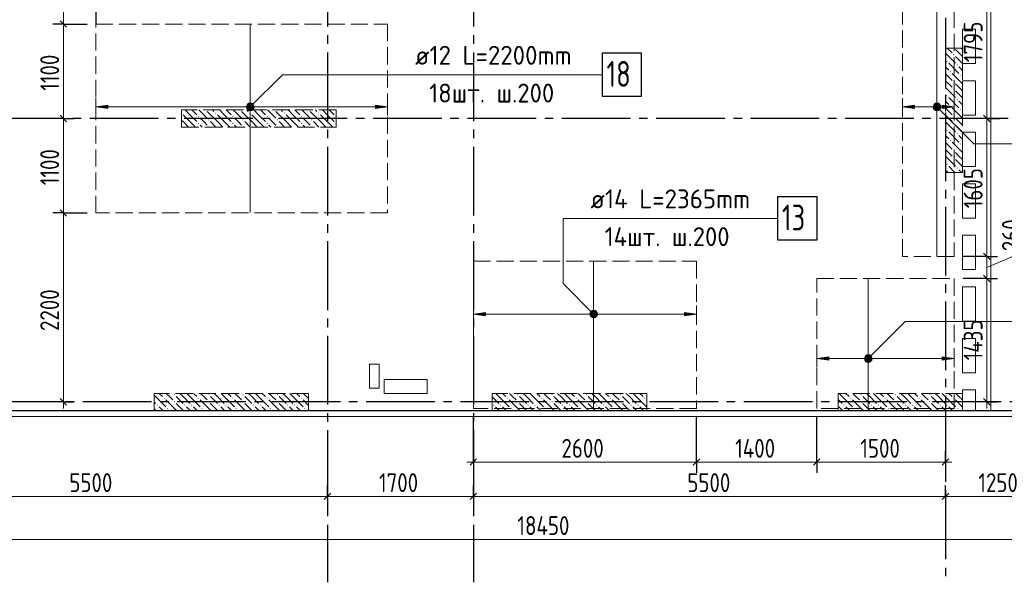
# Model space of a CAD drawing. Header units: millimetres. Extents: x 0 to 32165, y 0 to 42000.
# Tile 4 of 12: x 11037 to 22509, y 15930 to 22480. Entities that reach past the tile are written whole.
import ezdxf

# ---------------------------------------------------------------- set-up
doc = ezdxf.new("R2010")
doc.units = ezdxf.units.MM
doc.linetypes.add('______2', pattern=[270, 200, -70])
doc.linetypes.add('______5', pattern=[1100, 800, -100, 100, -100])
for name, color, linetype, lineweight in [('Standard', 7, 'Continuous', 25), ('ДОП Верх по Х', 7, 'Continuous', 25), ('ЖБ Пилон', 180, 'Continuous', 25), ('Оси', 40, '______5', 18), ('Позиционная метка номер позиции', 7, 'Continuous', 13), ('Примечания', 7, 'Continuous', 25)]:
    doc.layers.add(name, color=color, linetype=linetype, lineweight=lineweight)
doc.layers.add('ЖБ Перекрытие верхний уровень', color=7, linetype='Continuous', lineweight=25, true_color=0xe0e0ff)
doc.styles.add('GOST 2.304-81', font='txt')
doc.styles.add('ISOCPEUR', font='txt')

msp = doc.modelspace()

# ---------------------------------------------------------------- hatches: boundary and pattern name
at = {"layer": 'ДОП Верх по Х', "linetype": 'Continuous', "lineweight": 13, "transparency": 33554687}
for points in [[(12064, 21445), (11924, 21465), (12064, 21484)], [(21464, 21445), (21324, 21465), (21464, 21484)], [(16464, 19033), (16324, 19053), (16464, 19073)], [(20464, 18515), (20324, 18535), (20464, 18555)]]:
    msp.add_hatch(color=7, dxfattribs=at).paths.add_polyline_path(points, flags=16)
for points in [[(13692, 21446), (13692, 21483), (13686, 21465)], [(13692, 21483), (13705, 21432), (13705, 21497)], [(13692, 21483), (13692, 21446), (13705, 21432)], [(13705, 21497), (13724, 21427), (13724, 21502)], [(13705, 21497), (13705, 21432), (13724, 21427)], [(13724, 21502), (13724, 21427), (13743, 21432)], [(13724, 21502), (13743, 21432), (13743, 21497)], [(13743, 21497), (13743, 21432), (13756, 21446)], [(13743, 21497), (13756, 21446), (13756, 21483)], [(13756, 21483), (13756, 21446), (13761, 21465)], [(15184, 21445), (15324, 21465), (15184, 21484)], [(21692, 21446), (21692, 21483), (21686, 21465)], [(21692, 21483), (21705, 21432), (21705, 21497)], [(21692, 21483), (21692, 21446), (21705, 21432)], [(21705, 21497), (21724, 21427), (21724, 21502)], [(21705, 21497), (21705, 21432), (21724, 21427)], [(21724, 21502), (21724, 21427), (21743, 21432)], [(21724, 21502), (21743, 21432), (21743, 21497)], [(21743, 21497), (21743, 21432), (21756, 21446)], [(21743, 21497), (21756, 21446), (21756, 21483)], [(21756, 21483), (21756, 21446), (21761, 21465)], [(21784, 21445), (21924, 21465), (21784, 21484)], [(17692, 19034), (17692, 19071), (17686, 19053)], [(17692, 19071), (17705, 19020), (17705, 19085)], [(17692, 19071), (17692, 19034), (17705, 19020)], [(17705, 19085), (17724, 19015), (17724, 19090)], [(17705, 19085), (17705, 19020), (17724, 19015)], [(17724, 19090), (17724, 19015), (17743, 19020)], [(17724, 19090), (17743, 19020), (17743, 19085)], [(17743, 19085), (17743, 19020), (17756, 19034)], [(17743, 19085), (17756, 19034), (17756, 19071)], [(17756, 19071), (17756, 19034), (17761, 19053)], [(18784, 19033), (18924, 19053), (18784, 19073)], [(20892, 18517), (20892, 18554), (20886, 18535)], [(20892, 18554), (20905, 18503), (20905, 18568)], [(20892, 18554), (20892, 18517), (20905, 18503)], [(20905, 18568), (20924, 18498), (20924, 18573)], [(20905, 18568), (20905, 18503), (20924, 18498)], [(20924, 18573), (20924, 18498), (20943, 18503)], [(20924, 18573), (20943, 18503), (20943, 18568)], [(20943, 18568), (20943, 18503), (20956, 18517)], [(20943, 18568), (20956, 18517), (20956, 18554)], [(20956, 18554), (20956, 18517), (20961, 18535)], [(21784, 18515), (21924, 18535), (21784, 18555)]]:
    msp.add_hatch(color=7, dxfattribs=at).paths.add_polyline_path(points)
at = {"layer": 'ЖБ Пилон', "linetype": 'Continuous', "lineweight": 18, "transparency": 33554687}
for points in [[(21924, 22150), (21921, 22147), (21918, 22150)], [(21914, 22073), (21921, 22080), (21927, 22073), (21921, 22067)], [(21834, 21993), (21841, 22000), (21847, 21993), (21841, 21987)], [(21954, 21953), (21961, 21960), (21967, 21953), (21961, 21947)], [(21874, 21873), (21881, 21880), (21887, 21873), (21881, 21867)], [(21994, 21833), (22001, 21840), (22007, 21833), (22001, 21827)], [(21914, 21753), (21921, 21760), (21927, 21753), (21921, 21747)], [(21834, 21593), (21841, 21600), (21847, 21593), (21841, 21587)], [(21914, 21673), (21921, 21680), (21927, 21673), (21921, 21667)], [(21874, 21473), (21881, 21480), (21887, 21473), (21881, 21467)], [(21954, 21553), (21961, 21560), (21967, 21553), (21961, 21547)], [(12924, 21397), (12927, 21393), (12924, 21390)], [(13114, 21353), (13121, 21360), (13127, 21353), (13121, 21347)], [(13204, 21430), (13201, 21427), (13198, 21430)], [(13314, 21393), (13321, 21400), (13327, 21393), (13321, 21387)], [(13514, 21353), (13521, 21360), (13527, 21353), (13521, 21347)], [(13604, 21430), (13601, 21427), (13598, 21430)], [(13714, 21393), (13721, 21400), (13727, 21393), (13721, 21387)], [(13914, 21353), (13921, 21360), (13927, 21353), (13921, 21347)], [(14004, 21430), (14001, 21427), (13998, 21430)], [(14114, 21393), (14121, 21400), (14127, 21393), (14121, 21387)], [(14314, 21353), (14321, 21360), (14327, 21353), (14321, 21347)], [(14404, 21430), (14401, 21427), (14398, 21430)], [(14514, 21393), (14521, 21400), (14527, 21393), (14521, 21387)], [(14714, 21353), (14721, 21360), (14724, 21357), (14724, 21350), (14721, 21347)], [(21914, 21353), (21921, 21360), (21927, 21353), (21921, 21347)], [(21994, 21433), (22001, 21440), (22007, 21433), (22001, 21427)], [(13114, 21273), (13121, 21280), (13127, 21273), (13121, 21267)], [(13234, 21313), (13241, 21320), (13247, 21313), (13241, 21307)], [(13234, 21233), (13241, 21240), (13247, 21233), (13244, 21230), (13238, 21230)], [(13514, 21273), (13521, 21280), (13527, 21273), (13521, 21267)], [(13634, 21313), (13641, 21320), (13647, 21313), (13641, 21307)], [(13634, 21233), (13641, 21240), (13647, 21233), (13644, 21230), (13638, 21230)], [(13914, 21273), (13921, 21280), (13927, 21273), (13921, 21267)], [(14034, 21313), (14041, 21320), (14047, 21313), (14041, 21307)], [(14034, 21233), (14041, 21240), (14047, 21233), (14044, 21230), (14038, 21230)], [(14314, 21273), (14321, 21280), (14327, 21273), (14321, 21267)], [(14434, 21313), (14441, 21320), (14447, 21313), (14441, 21307)], [(14434, 21233), (14441, 21240), (14447, 21233), (14444, 21230), (14438, 21230)], [(14714, 21273), (14721, 21280), (14724, 21277), (14724, 21270), (14721, 21267)], [(21914, 21273), (21921, 21280), (21927, 21273), (21921, 21267)], [(21834, 21193), (21841, 21200), (21847, 21193), (21841, 21187)], [(21954, 21153), (21961, 21160), (21967, 21153), (21961, 21147)], [(21874, 21073), (21881, 21080), (21887, 21073), (21881, 21067)], [(21994, 21033), (22001, 21040), (22007, 21033), (22001, 21027)], [(21914, 20953), (21921, 20960), (21927, 20953), (21921, 20947)], [(21914, 20873), (21921, 20880), (21927, 20873), (21921, 20867)], [(21834, 20793), (21841, 20800), (21847, 20793), (21841, 20787)], [(21954, 20753), (21961, 20760), (21967, 20753), (21961, 20747)], [(12714, 18073), (12721, 18080), (12727, 18073), (12721, 18067)], [(12834, 18113), (12841, 18120), (12847, 18113), (12841, 18107)], [(12834, 18033), (12841, 18040), (12847, 18033), (12841, 18027)], [(13114, 18073), (13121, 18080), (13127, 18073), (13121, 18067)], [(13234, 18113), (13241, 18120), (13247, 18113), (13241, 18107)], [(13234, 18033), (13241, 18040), (13247, 18033), (13241, 18027)], [(13514, 18073), (13521, 18080), (13527, 18073), (13521, 18067)], [(13634, 18113), (13641, 18120), (13647, 18113), (13641, 18107)], [(13634, 18033), (13641, 18040), (13647, 18033), (13641, 18027)], [(13914, 18073), (13921, 18080), (13927, 18073), (13921, 18067)], [(14034, 18113), (14041, 18120), (14047, 18113), (14041, 18107)], [(14034, 18033), (14041, 18040), (14047, 18033), (14041, 18027)], [(14314, 18073), (14321, 18080), (14327, 18073), (14321, 18067)], [(16714, 18073), (16721, 18080), (16727, 18073), (16721, 18067)], [(16834, 18113), (16841, 18120), (16847, 18113), (16841, 18107)], [(16834, 18033), (16841, 18040), (16847, 18033), (16841, 18027)], [(17114, 18073), (17121, 18080), (17127, 18073), (17121, 18067)], [(17234, 18113), (17241, 18120), (17247, 18113), (17241, 18107)], [(17234, 18033), (17241, 18040), (17247, 18033), (17241, 18027)], [(17514, 18073), (17521, 18080), (17527, 18073), (17521, 18067)], [(17634, 18113), (17641, 18120), (17647, 18113), (17641, 18107)], [(17634, 18033), (17641, 18040), (17647, 18033), (17641, 18027)], [(17914, 18073), (17921, 18080), (17927, 18073), (17921, 18067)], [(18034, 18113), (18041, 18120), (18047, 18113), (18041, 18107)], [(18034, 18033), (18041, 18040), (18047, 18033), (18041, 18027)], [(18314, 18073), (18321, 18080), (18327, 18073), (18321, 18067)], [(20714, 18073), (20721, 18080), (20727, 18073), (20721, 18067)], [(20834, 18113), (20841, 18120), (20847, 18113), (20841, 18107)], [(20834, 18033), (20841, 18040), (20847, 18033), (20841, 18027)], [(21114, 18073), (21121, 18080), (21127, 18073), (21121, 18067)], [(21234, 18113), (21241, 18120), (21247, 18113), (21241, 18107)], [(21234, 18033), (21241, 18040), (21247, 18033), (21241, 18027)], [(21514, 18073), (21521, 18080), (21527, 18073), (21521, 18067)], [(21634, 18113), (21641, 18120), (21647, 18113), (21641, 18107)], [(21634, 18033), (21641, 18040), (21647, 18033), (21641, 18027)], [(21914, 18073), (21921, 18080), (21927, 18073), (21921, 18067)], [(12634, 17993), (12641, 18000), (12647, 17993), (12641, 17987)], [(12754, 17953), (12761, 17960), (12767, 17953), (12761, 17947)], [(12954, 17993), (12961, 18000), (12967, 17993), (12961, 17987)], [(13034, 17993), (13041, 18000), (13047, 17993), (13041, 17987)], [(13154, 17953), (13161, 17960), (13167, 17953), (13161, 17947)], [(13354, 17993), (13361, 18000), (13367, 17993), (13361, 17987)], [(13434, 17993), (13441, 18000), (13447, 17993), (13441, 17987)], [(13554, 17953), (13561, 17960), (13567, 17953), (13561, 17947)], [(13754, 17993), (13761, 18000), (13767, 17993), (13761, 17987)], [(13834, 17993), (13841, 18000), (13847, 17993), (13841, 17987)], [(13954, 17953), (13961, 17960), (13967, 17953), (13961, 17947)], [(14154, 17993), (14161, 18000), (14167, 17993), (14161, 17987)], [(14234, 17993), (14241, 18000), (14247, 17993), (14241, 17987)], [(14354, 17953), (14361, 17960), (14367, 17953), (14361, 17947)], [(16554, 17993), (16561, 18000), (16567, 17993), (16561, 17987)], [(16634, 17993), (16641, 18000), (16647, 17993), (16641, 17987)], [(16754, 17953), (16761, 17960), (16767, 17953), (16761, 17947)], [(16954, 17993), (16961, 18000), (16967, 17993), (16961, 17987)], [(17034, 17993), (17041, 18000), (17047, 17993), (17041, 17987)], [(17154, 17953), (17161, 17960), (17167, 17953), (17161, 17947)], [(17354, 17993), (17361, 18000), (17367, 17993), (17361, 17987)], [(17434, 17993), (17441, 18000), (17447, 17993), (17441, 17987)], [(17554, 17953), (17561, 17960), (17567, 17953), (17561, 17947)], [(17754, 17993), (17761, 18000), (17767, 17993), (17761, 17987)], [(17834, 17993), (17841, 18000), (17847, 17993), (17841, 17987)], [(17954, 17953), (17961, 17960), (17967, 17953), (17961, 17947)], [(18154, 17993), (18161, 18000), (18167, 17993), (18161, 17987)], [(18234, 17993), (18241, 18000), (18247, 17993), (18241, 17987)], [(20634, 17993), (20641, 18000), (20647, 17993), (20641, 17987)], [(20754, 17953), (20761, 17960), (20767, 17953), (20761, 17947)], [(20954, 17993), (20961, 18000), (20967, 17993), (20961, 17987)], [(21034, 17993), (21041, 18000), (21047, 17993), (21041, 17987)], [(21154, 17953), (21161, 17960), (21167, 17953), (21161, 17947)], [(21354, 17993), (21361, 18000), (21367, 17993), (21361, 17987)], [(21434, 17993), (21441, 18000), (21447, 17993), (21441, 17987)], [(21554, 17953), (21561, 17960), (21567, 17953), (21561, 17947)], [(21754, 17993), (21761, 18000), (21767, 17993), (21761, 17987)], [(21834, 17993), (21841, 18000), (21847, 17993), (21841, 17987)], [(21954, 17953), (21961, 17960), (21967, 17953), (21961, 17947)]]:
    msp.add_hatch(color=7, dxfattribs=at).paths.add_polyline_path(points, flags=16)
at = {"layer": 'Позиционная метка номер позиции', "linetype": 'Continuous', "lineweight": 13, "transparency": 33554687}
for points in [[(13681, 21476), (13756, 21433), (13692, 21496)], [(13681, 21453), (13735, 21421), (13681, 21476)], [(13681, 21476), (13735, 21421), (13756, 21433)], [(13713, 21421), (13681, 21453), (13692, 21433)], [(13681, 21453), (13713, 21421), (13735, 21421)], [(13692, 21496), (13767, 21453), (13713, 21508)], [(13692, 21496), (13756, 21433), (13767, 21453)], [(13713, 21508), (13767, 21453), (13767, 21476)], [(13713, 21508), (13767, 21476), (13735, 21508)], [(13735, 21508), (13767, 21476), (13756, 21496)], [(21681, 21476), (21713, 21508), (21692, 21496)], [(21713, 21508), (21681, 21476), (21681, 21453)], [(21713, 21508), (21681, 21453), (21735, 21508)], [(21735, 21508), (21681, 21453), (21692, 21433)], [(21735, 21508), (21692, 21433), (21756, 21496)], [(21756, 21496), (21692, 21433), (21713, 21421)], [(21756, 21496), (21713, 21421), (21767, 21476)], [(21767, 21476), (21713, 21421), (21735, 21421)], [(21767, 21476), (21735, 21421), (21767, 21453)], [(21767, 21453), (21735, 21421), (21756, 21433)], [(17692, 19021), (17735, 19096), (17681, 19041)], [(17681, 19041), (17735, 19096), (17713, 19096)], [(17681, 19041), (17713, 19096), (17681, 19064)], [(17681, 19064), (17713, 19096), (17692, 19084)], [(17692, 19021), (17756, 19084), (17735, 19096)], [(17713, 19009), (17756, 19084), (17692, 19021)], [(17713, 19009), (17767, 19064), (17756, 19084)], [(17735, 19009), (17767, 19064), (17713, 19009)], [(17735, 19009), (17767, 19041), (17767, 19064)], [(17767, 19041), (17735, 19009), (17756, 19021)], [(20881, 18547), (20956, 18504), (20892, 18567)], [(20881, 18524), (20935, 18492), (20881, 18547)], [(20881, 18547), (20935, 18492), (20956, 18504)], [(20913, 18492), (20881, 18524), (20892, 18504)], [(20881, 18524), (20913, 18492), (20935, 18492)], [(20892, 18567), (20967, 18524), (20913, 18579)], [(20892, 18567), (20956, 18504), (20967, 18524)], [(20913, 18579), (20967, 18524), (20967, 18547)], [(20913, 18579), (20967, 18547), (20935, 18579)], [(20935, 18579), (20967, 18547), (20956, 18567)]]:
    msp.add_hatch(color=7, dxfattribs=at).paths.add_polyline_path(points)

# ---------------------------------------------------------------- linework, layer by layer
at = {"layer": 'Standard', "color": 251, "linetype": 'Continuous', "lineweight": -3, "true_color": 0x656565, "transparency": 33554687}
for p, q in [((11924, 23349), (11924, 22430)), ((11547, 22430), (11422, 22430)), ((11547, 22430), (11672, 22430)), ((11547, 22430), (11824, 22430)), ((11547, 21330), (11422, 21330)), ((11547, 21330), (11672, 21330)), ((11547, 21330), (11547, 21330)), ((22306, 21330), (22181, 21330)), ((22306, 21330), (22431, 21330)), ((22306, 21330), (22454, 21330)), ((11547, 20230), (11422, 20230)), ((11547, 20230), (11672, 20230)), ((11547, 20230), (11824, 20230)), ((22306, 19725), (22181, 19725)), ((22306, 19725), (22431, 19725)), ((22306, 19467), (22181, 19467)), ((22306, 19467), (22431, 19467)), ((11547, 18030), (11422, 18030)), ((11547, 18030), (11672, 18030)), ((11547, 18030), (11547, 18030)), ((22306, 18030), (22181, 18030)), ((22306, 18030), (22431, 18030)), ((22306, 18030), (22316, 18030)), ((16324, 17330), (16324, 17855)), ((16324, 17330), (16324, 17455)), ((18924, 17330), (18924, 17455)), ((20324, 17330), (20324, 17455)), ((21824, 17330), (21824, 17455)), ((16324, 17330), (16324, 17205)), ((18924, 17330), (18924, 17205)), ((20324, 17330), (20324, 17205)), ((21824, 17330), (21824, 17205)), ((21824, 17330), (21824, 17330)), ((14624, 16930), (14624, 17055)), ((16324, 16930), (16324, 17055)), ((21824, 16930), (21824, 17055)), ((14624, 16930), (14624, 16805)), ((14624, 16930), (14624, 16930)), ((16324, 16930), (16324, 16805)), ((16324, 16930), (16324, 16930)), ((21824, 16930), (21824, 16805)), ((21824, 16930), (21824, 16930))]:
    msp.add_line(p, q, dxfattribs=at)
at = {"layer": 'Standard', "color": 7, "linetype": 'Continuous', "lineweight": 13, "transparency": 33554687}
for p, q in [((22306, 23125), (22306, 21330)), ((11547, 22930), (11547, 22430)), ((11547, 22430), (11547, 21330)), ((11547, 21330), (11547, 20230)), ((22306, 21330), (22306, 19725)), ((11547, 20230), (11547, 18030)), ((22306, 19596), (22753, 19785)), ((22306, 19725), (22306, 19467)), ((22306, 19467), (22306, 18030)), ((11547, 18030), (11547, 17955)), ((22306, 18030), (22306, 17955)), ((16324, 17330), (16249, 17330)), ((16324, 17330), (18924, 17330)), ((18924, 17330), (20324, 17330)), ((20324, 17330), (21824, 17330)), ((21824, 17330), (21899, 17330)), ((9124, 16930), (14624, 16930)), ((14624, 16930), (16324, 16930)), ((16324, 16930), (21824, 16930)), ((21824, 16930), (23074, 16930)), ((7924, 16430), (26374, 16430))]:
    msp.add_line(p, q, dxfattribs=at)
at = {"layer": 'Standard', "color": 7, "linetype": 'Continuous', "lineweight": 25, "transparency": 33554687}
for p, q in [((11509, 22467), (11584, 22392)), ((11509, 21367), (11584, 21292)), ((22268, 21367), (22343, 21292)), ((11509, 20268), (11584, 20192)), ((22268, 19762), (22343, 19687)), ((22268, 19504), (22343, 19429)), ((11509, 18068), (11584, 17992)), ((22268, 18068), (22343, 17992)), ((16286, 17292), (16361, 17368)), ((18886, 17292), (18961, 17368)), ((20286, 17292), (20361, 17368)), ((21786, 17292), (21861, 17368)), ((14586, 16892), (14661, 16968)), ((16286, 16892), (16361, 16968)), ((21786, 16892), (21861, 16968))]:
    msp.add_line(p, q, dxfattribs=at)
msp.add_lwpolyline([(7394, 17930), (27024, 17930), (27024, 39500), (7394, 39500), (7394, 17930)], dxfattribs=at)
at = {"layer": 'Standard', "color": 254, "linetype": 'Continuous', "lineweight": 13, "true_color": 0xc4c4ff, "transparency": 33554687}
msp.add_lwpolyline([(8274, 17861), (25924, 17861), (25924, 39239), (8274, 39239), (8274, 17861)], dxfattribs=at)
at = {"layer": 'Standard', "color": 7, "linetype": 'Continuous', "lineweight": 13, "transparency": 33554687}
msp.add_lwpolyline([(7674, 17930), (25874, 17930), (25874, 39170), (7674, 39170), (7674, 17930)], dxfattribs=at)
at = {"layer": 'Standard', "color": 251, "linetype": 'Continuous', "lineweight": -3, "true_color": 0x656565, "transparency": 33554687}
for points in [[(22306, 19725), (22289, 19725), (22289, 19725), (22024, 19725)], [(22306, 19467), (22289, 19467), (22289, 19467), (22030, 19467)], [(18924, 17330), (18924, 17347), (18924, 17347), (18924, 17347), (18924, 17347), (18924, 17855)], [(20324, 17330), (20324, 17347), (20324, 17347), (20324, 17855)]]:
    msp.add_lwpolyline(points, dxfattribs=at)
at = {"layer": 'ДОП Верх по Х', "color": 7, "linetype": 'Continuous', "lineweight": 18, "transparency": 33554687}
for p, q in [((21724, 23119), (21724, 19731)), ((13724, 22424), (13724, 20236)), ((17724, 19660), (17724, 17962)), ((20924, 19461), (20924, 17961))]:
    msp.add_line(p, q, dxfattribs=at)
at = {"layer": 'ДОП Верх по Х', "color": 7, "linetype": 'Continuous', "lineweight": 13, "transparency": 33554687}
for p, q in [((15624, 21839), (17710, 21839)), ((17668, 20167), (19776, 20167))]:
    msp.add_line(p, q, dxfattribs=at)
at = {"layer": 'ДОП Верх по Х', "color": 251, "linetype": 'Continuous', "lineweight": 13, "true_color": 0x494949, "transparency": 33554687}
for p, q in [((11924, 21465), (11924, 21565)), ((11924, 21465), (12064, 21484)), ((12064, 21445), (11924, 21465)), ((11924, 21465), (11924, 21365)), ((11924, 21465), (11924, 21465)), ((12064, 21484), (12064, 21445)), ((12064, 21465), (13694, 21465)), ((13724, 21502), (13724, 21502)), ((13754, 21465), (15184, 21465)), ((15324, 21465), (15184, 21484)), ((15184, 21484), (15184, 21445)), ((15184, 21445), (15324, 21465)), ((15324, 21465), (15324, 21565)), ((15324, 21465), (15324, 21365)), ((15324, 21465), (15324, 21465)), ((21324, 21465), (21324, 21565)), ((21324, 21465), (21464, 21484)), ((21464, 21445), (21324, 21465)), ((21324, 21465), (21324, 21365)), ((21324, 21465), (21324, 21465)), ((21464, 21484), (21464, 21445)), ((21464, 21465), (21694, 21465)), ((21724, 21502), (21724, 21502)), ((21754, 21465), (21784, 21465)), ((21924, 21465), (21784, 21484)), ((21784, 21484), (21784, 21445)), ((21784, 21445), (21924, 21465)), ((21924, 21465), (21924, 21565)), ((21924, 21465), (21924, 21365)), ((21924, 21465), (21924, 21465)), ((13724, 21427), (13724, 21427)), ((21724, 21427), (21724, 21427)), ((16324, 19053), (16324, 19153)), ((16324, 19053), (16464, 19073)), ((16464, 19033), (16324, 19053)), ((16324, 19053), (16324, 18953)), ((16324, 19053), (16324, 19053)), ((16464, 19073), (16464, 19033)), ((16464, 19053), (17694, 19053)), ((17724, 19090), (17724, 19090)), ((17754, 19053), (18784, 19053)), ((18924, 19053), (18784, 19073)), ((18784, 19073), (18784, 19033)), ((18784, 19033), (18924, 19053)), ((18924, 19053), (18924, 19153)), ((18924, 19053), (18924, 18953)), ((18924, 19053), (18924, 19053)), ((17724, 19015), (17724, 19015)), ((20324, 18535), (20324, 18635)), ((21924, 18535), (21924, 18635)), ((20324, 18535), (20464, 18555)), ((20464, 18515), (20324, 18535)), ((20324, 18535), (20324, 18435)), ((20324, 18535), (20324, 18535)), ((20464, 18555), (20464, 18515)), ((20464, 18535), (20894, 18535)), ((20924, 18573), (20924, 18573)), ((20924, 18498), (20924, 18498)), ((20954, 18535), (21784, 18535)), ((21924, 18535), (21784, 18555)), ((21784, 18555), (21784, 18515)), ((21784, 18515), (21924, 18535)), ((21924, 18535), (21924, 18435)), ((21924, 18535), (21924, 18535))]:
    msp.add_line(p, q, dxfattribs=at)
at = {"layer": 'ДОП Верх по Х', "color": 7, "linetype": 'Continuous', "lineweight": 25, "transparency": 33554687}
for points in [[(17824, 21589), (18284, 21589), (18284, 22089), (17824, 22089), (17824, 21589)], [(19868, 19917), (20328, 19917), (20328, 20417), (19868, 20417), (19868, 19917)]]:
    msp.add_lwpolyline(points, dxfattribs=at)
at = {"layer": 'ДОП Верх по Х', "color": 251, "linetype": 'Continuous', "lineweight": 13, "true_color": 0x494949, "transparency": 33554687}
for centre in [(13724, 21465), (21724, 21465), (17724, 19053), (20924, 18535)]:
    msp.add_circle(centre, 37.5, dxfattribs=at)
at = {"layer": 'ЖБ Перекрытие верхний уровень', "color": 7, "linetype": 'Continuous', "lineweight": 18, "transparency": 33554687}
for p, q in [((22354, 17930), (22354, 24210)), ((22024, 21970), (22024, 22370)), ((22024, 22370), (22174, 22370)), ((22174, 22370), (22174, 21970)), ((22174, 21970), (22024, 21970)), ((22024, 21370), (22024, 21770)), ((22024, 21770), (22174, 21770)), ((22174, 21770), (22174, 21370)), ((22174, 21370), (22024, 21370)), ((22024, 20770), (22024, 21170)), ((22024, 21170), (22174, 21170)), ((22174, 21170), (22174, 20770)), ((22174, 20770), (22024, 20770)), ((22024, 20170), (22024, 20570)), ((22024, 20570), (22174, 20570)), ((22174, 20570), (22174, 20170)), ((22174, 20170), (22024, 20170)), ((22024, 19570), (22024, 19970)), ((22024, 19970), (22174, 19970)), ((22174, 19970), (22174, 19570)), ((22174, 19570), (22024, 19570)), ((22024, 18970), (22024, 19370)), ((22024, 19370), (22174, 19370)), ((22174, 19370), (22174, 18970)), ((22174, 18970), (22024, 18970)), ((22024, 18370), (22024, 18770)), ((22024, 18770), (22174, 18770)), ((22174, 18770), (22174, 18370)), ((15224, 18470), (15114, 18470)), ((15114, 18470), (15114, 18190)), ((15224, 18190), (15224, 18470)), ((22174, 18370), (22024, 18370)), ((15784, 18290), (15284, 18290)), ((15284, 18290), (15284, 18130)), ((15784, 18130), (15784, 18290)), ((15114, 18190), (15224, 18190)), ((15284, 18130), (15784, 18130)), ((22024, 17930), (22024, 18170)), ((22024, 18170), (22174, 18170)), ((22174, 18170), (22174, 17930)), ((7394, 17930), (22024, 17930)), ((22174, 17930), (22354, 17930))]:
    msp.add_line(p, q, dxfattribs=at)
at = {"layer": 'ЖБ Пилон', "color": 253, "linetype": '______2', "lineweight": 13, "true_color": 0xa0a0a0, "transparency": 33554687}
for p, q in [((22024, 22150), (21824, 22150)), ((21824, 22150), (21824, 20700)), ((22024, 20700), (22024, 22150)), ((14724, 21430), (12924, 21430)), ((12924, 21430), (12924, 21230)), ((14724, 21230), (14724, 21430)), ((12924, 21230), (14724, 21230)), ((21824, 20700), (22024, 20700)), ((14404, 18130), (12604, 18130)), ((12604, 18130), (12604, 17930)), ((14404, 17930), (14404, 18130)), ((18344, 18130), (16544, 18130)), ((16544, 18130), (16544, 17930)), ((18344, 17930), (18344, 18130)), ((22024, 18130), (20574, 18130)), ((20574, 18130), (20574, 17930)), ((22024, 17930), (22024, 18130)), ((12604, 17930), (14404, 17930)), ((16544, 17930), (18344, 17930)), ((20574, 17930), (22024, 17930))]:
    msp.add_line(p, q, dxfattribs=at)
at = {"layer": 'ЖБ Пилон', "color": 9, "linetype": 'Continuous', "lineweight": 18, "true_color": 0xc7c7c7, "transparency": 33554687}
for p, q in [((21844, 22150), (21901, 22093)), ((22004, 22150), (22021, 22133)), ((21824, 22090), (21941, 21973)), ((21981, 22093), (21941, 22133)), ((21941, 22053), (22024, 21970)), ((22021, 22053), (21981, 22093)), ((21861, 21893), (21824, 21930)), ((21861, 21973), (21981, 21853)), ((21981, 21933), (22024, 21890)), ((21824, 21850), (21901, 21773)), ((21901, 21853), (22021, 21733)), ((22024, 21810), (22021, 21813)), ((21824, 21770), (21901, 21693)), ((21824, 21690), (21941, 21573)), ((21981, 21693), (21941, 21733)), ((22021, 21653), (21981, 21693)), ((21861, 21573), (21981, 21453)), ((21941, 21653), (22024, 21570)), ((21861, 21493), (21824, 21530)), ((21901, 21453), (22021, 21333)), ((21981, 21533), (22024, 21490)), ((12941, 21373), (13021, 21293)), ((13021, 21373), (12964, 21430)), ((13021, 21373), (13101, 21293)), ((13044, 21430), (13101, 21373)), ((13124, 21430), (13221, 21333)), ((13341, 21293), (13221, 21413)), ((13284, 21430), (13301, 21413)), ((13341, 21373), (13421, 21293)), ((13421, 21373), (13364, 21430)), ((13421, 21373), (13501, 21293)), ((13444, 21430), (13501, 21373)), ((13524, 21430), (13621, 21333)), ((13741, 21293), (13621, 21413)), ((13684, 21430), (13701, 21413)), ((13741, 21373), (13821, 21293)), ((13821, 21373), (13764, 21430)), ((13821, 21373), (13901, 21293)), ((13844, 21430), (13901, 21373)), ((13924, 21430), (14021, 21333)), ((14141, 21293), (14021, 21413)), ((14084, 21430), (14101, 21413)), ((14141, 21373), (14221, 21293)), ((14221, 21373), (14164, 21430)), ((14221, 21373), (14301, 21293)), ((14244, 21430), (14301, 21373)), ((14324, 21430), (14421, 21333)), ((14541, 21293), (14421, 21413)), ((14484, 21430), (14501, 21413)), ((14541, 21373), (14621, 21293)), ((14621, 21373), (14564, 21430)), ((14621, 21373), (14701, 21293)), ((14644, 21430), (14701, 21373)), ((21824, 21450), (21901, 21373)), ((21824, 21370), (21901, 21293)), ((22024, 21410), (22021, 21413)), ((12941, 21293), (12924, 21310)), ((12924, 21230), (12924, 21230)), ((12941, 21293), (13004, 21230)), ((13021, 21293), (13084, 21230)), ((13181, 21293), (13141, 21333)), ((13141, 21253), (13164, 21230)), ((13221, 21253), (13181, 21293)), ((13261, 21293), (13324, 21230)), ((13341, 21293), (13404, 21230)), ((13421, 21293), (13484, 21230)), ((13581, 21293), (13541, 21333)), ((13541, 21253), (13564, 21230)), ((13621, 21253), (13581, 21293)), ((13661, 21293), (13724, 21230)), ((13741, 21293), (13804, 21230)), ((13821, 21293), (13884, 21230)), ((13981, 21293), (13941, 21333)), ((13941, 21253), (13964, 21230)), ((14021, 21253), (13981, 21293)), ((14061, 21293), (14124, 21230)), ((14141, 21293), (14204, 21230)), ((14221, 21293), (14284, 21230)), ((14381, 21293), (14341, 21333)), ((14341, 21253), (14364, 21230)), ((14421, 21253), (14381, 21293)), ((14461, 21293), (14524, 21230)), ((14541, 21293), (14604, 21230)), ((14621, 21293), (14684, 21230)), ((21824, 21290), (21941, 21173)), ((21981, 21293), (21941, 21333)), ((21941, 21253), (22024, 21170)), ((22021, 21253), (21981, 21293)), ((21861, 21093), (21824, 21130)), ((21861, 21173), (21981, 21053)), ((21981, 21133), (22024, 21090)), ((21824, 21050), (21901, 20973)), ((21901, 21053), (22021, 20933)), ((22024, 21010), (22021, 21013)), ((21824, 20970), (21901, 20893)), ((21824, 20890), (21941, 20773)), ((21981, 20893), (21941, 20933)), ((22021, 20853), (21981, 20893)), ((21861, 20773), (21934, 20700)), ((21941, 20853), (22024, 20770)), ((21854, 20700), (21824, 20730)), ((21981, 20733), (22014, 20700)), ((12664, 18130), (12701, 18093)), ((12781, 18093), (12744, 18130)), ((12941, 18093), (12904, 18130)), ((12984, 18130), (13021, 18093)), ((13064, 18130), (13101, 18093)), ((13181, 18093), (13144, 18130)), ((13341, 18093), (13304, 18130)), ((13384, 18130), (13421, 18093)), ((13464, 18130), (13501, 18093)), ((13581, 18093), (13544, 18130)), ((13741, 18093), (13704, 18130)), ((13784, 18130), (13821, 18093)), ((13864, 18130), (13901, 18093)), ((13981, 18093), (13944, 18130)), ((14141, 18093), (14104, 18130)), ((14184, 18130), (14221, 18093)), ((14264, 18130), (14301, 18093)), ((14381, 18093), (14344, 18130)), ((16584, 18130), (16621, 18093)), ((16664, 18130), (16701, 18093)), ((16781, 18093), (16744, 18130)), ((16941, 18093), (16904, 18130)), ((16984, 18130), (17021, 18093)), ((17064, 18130), (17101, 18093)), ((17181, 18093), (17144, 18130)), ((17341, 18093), (17304, 18130)), ((17384, 18130), (17421, 18093)), ((17464, 18130), (17501, 18093)), ((17581, 18093), (17544, 18130)), ((17741, 18093), (17704, 18130)), ((17784, 18130), (17821, 18093)), ((17864, 18130), (17901, 18093)), ((17981, 18093), (17944, 18130)), ((18141, 18093), (18104, 18130)), ((18184, 18130), (18221, 18093)), ((18264, 18130), (18301, 18093)), ((20584, 18130), (20621, 18093)), ((20664, 18130), (20701, 18093)), ((20781, 18093), (20744, 18130)), ((20941, 18093), (20904, 18130)), ((20984, 18130), (21021, 18093)), ((21064, 18130), (21101, 18093)), ((21181, 18093), (21144, 18130)), ((21341, 18093), (21304, 18130)), ((21384, 18130), (21421, 18093)), ((21464, 18130), (21501, 18093)), ((21581, 18093), (21544, 18130)), ((21741, 18093), (21704, 18130)), ((21784, 18130), (21821, 18093)), ((21864, 18130), (21901, 18093)), ((21981, 18093), (21944, 18130)), ((12604, 18110), (12621, 18093)), ((12604, 18030), (12621, 18013)), ((12621, 18093), (12741, 17973)), ((12741, 18053), (12861, 17933)), ((12821, 18053), (12781, 18093)), ((12861, 18093), (12941, 18013)), ((12861, 18013), (12944, 17930)), ((12941, 18093), (13021, 18013)), ((13021, 18093), (13141, 17973)), ((13141, 18053), (13261, 17933)), ((13221, 18053), (13181, 18093)), ((13261, 18093), (13341, 18013)), ((13261, 18013), (13344, 17930)), ((13341, 18093), (13421, 18013)), ((13421, 18093), (13541, 17973)), ((13541, 18053), (13661, 17933)), ((13621, 18053), (13581, 18093)), ((13661, 18093), (13741, 18013)), ((13661, 18013), (13744, 17930)), ((13741, 18093), (13821, 18013)), ((13821, 18093), (13941, 17973)), ((13941, 18053), (14061, 17933)), ((14021, 18053), (13981, 18093)), ((14061, 18093), (14141, 18013)), ((14061, 18013), (14144, 17930)), ((14141, 18093), (14221, 18013)), ((14221, 18093), (14341, 17973)), ((14341, 18053), (14404, 17990)), ((14404, 18070), (14381, 18093)), ((16544, 18090), (16621, 18013)), ((16621, 18093), (16741, 17973)), ((16741, 18053), (16861, 17933)), ((16821, 18053), (16781, 18093)), ((16861, 18093), (16941, 18013)), ((16861, 18013), (16944, 17930)), ((16941, 18093), (17021, 18013)), ((17021, 18093), (17141, 17973)), ((17141, 18053), (17261, 17933)), ((17221, 18053), (17181, 18093)), ((17261, 18093), (17341, 18013)), ((17261, 18013), (17344, 17930)), ((17341, 18093), (17421, 18013)), ((17421, 18093), (17541, 17973)), ((17541, 18053), (17661, 17933)), ((17621, 18053), (17581, 18093)), ((17661, 18093), (17741, 18013)), ((17661, 18013), (17744, 17930)), ((17741, 18093), (17821, 18013)), ((17821, 18093), (17941, 17973)), ((17941, 18053), (18061, 17933)), ((18021, 18053), (17981, 18093)), ((18061, 18093), (18141, 18013)), ((18061, 18013), (18144, 17930)), ((18141, 18093), (18221, 18013)), ((18221, 18093), (18341, 17973)), ((18341, 18053), (18344, 18050)), ((20574, 18060), (20621, 18013)), ((20621, 18093), (20741, 17973)), ((20741, 18053), (20861, 17933)), ((20821, 18053), (20781, 18093)), ((20861, 18093), (20941, 18013)), ((20861, 18013), (20944, 17930)), ((20941, 18093), (21021, 18013)), ((21021, 18093), (21141, 17973)), ((21141, 18053), (21261, 17933)), ((21221, 18053), (21181, 18093)), ((21261, 18093), (21341, 18013)), ((21261, 18013), (21344, 17930)), ((21341, 18093), (21421, 18013)), ((21421, 18093), (21541, 17973)), ((21541, 18053), (21661, 17933)), ((21621, 18053), (21581, 18093)), ((21661, 18093), (21741, 18013)), ((21661, 18013), (21744, 17930)), ((21741, 18093), (21821, 18013)), ((21821, 18093), (21941, 17973)), ((21941, 18053), (22024, 17970)), ((22021, 18053), (21981, 18093)), ((12621, 17933), (12604, 17950)), ((12624, 17930), (12621, 17933)), ((12661, 17973), (12704, 17930)), ((12781, 17933), (12784, 17930)), ((13021, 17933), (12981, 17973)), ((13024, 17930), (13021, 17933)), ((13061, 17973), (13104, 17930)), ((13181, 17933), (13184, 17930)), ((13421, 17933), (13381, 17973)), ((13424, 17930), (13421, 17933)), ((13461, 17973), (13504, 17930)), ((13581, 17933), (13584, 17930)), ((13821, 17933), (13781, 17973)), ((13824, 17930), (13821, 17933)), ((13861, 17973), (13904, 17930)), ((13981, 17933), (13984, 17930)), ((14221, 17933), (14181, 17973)), ((14224, 17930), (14221, 17933)), ((14261, 17973), (14304, 17930)), ((14381, 17933), (14384, 17930)), ((16544, 17930), (16544, 17930)), ((16621, 17933), (16581, 17973)), ((16624, 17930), (16621, 17933)), ((16661, 17973), (16704, 17930)), ((16781, 17933), (16784, 17930)), ((17021, 17933), (16981, 17973)), ((17024, 17930), (17021, 17933)), ((17061, 17973), (17104, 17930)), ((17181, 17933), (17184, 17930)), ((17421, 17933), (17381, 17973)), ((17424, 17930), (17421, 17933)), ((17461, 17973), (17504, 17930)), ((17581, 17933), (17584, 17930)), ((17821, 17933), (17781, 17973)), ((17824, 17930), (17821, 17933)), ((17861, 17973), (17904, 17930)), ((17981, 17933), (17984, 17930)), ((18221, 17933), (18181, 17973)), ((18224, 17930), (18221, 17933)), ((18261, 17973), (18304, 17930)), ((20621, 17933), (20581, 17973)), ((20624, 17930), (20621, 17933)), ((20661, 17973), (20704, 17930)), ((20781, 17933), (20784, 17930)), ((21021, 17933), (20981, 17973)), ((21024, 17930), (21021, 17933)), ((21061, 17973), (21104, 17930)), ((21181, 17933), (21184, 17930)), ((21421, 17933), (21381, 17973)), ((21424, 17930), (21421, 17933)), ((21461, 17973), (21504, 17930)), ((21581, 17933), (21584, 17930)), ((21821, 17933), (21781, 17973)), ((21824, 17930), (21821, 17933)), ((21861, 17973), (21904, 17930)), ((21981, 17933), (21984, 17930))]:
    msp.add_line(p, q, dxfattribs=at)
at = {"layer": 'Оси', "color": 8, "linetype": '______5', "lineweight": -3, "transparency": 33554687}
for p, q in [((21824, 40100), (21824, 15930)), ((14624, 39700), (14624, 15930)), ((16324, 39700), (16324, 15930)), ((22554, 21330), (3600, 21330)), ((23574, 18030), (3600, 18030))]:
    msp.add_line(p, q, dxfattribs=at)
at = {"layer": 'Позиционная метка номер позиции', "color": 7, "linetype": 'Continuous', "lineweight": 13, "transparency": 33554687}
for p, q in [((13692, 21496), (13692, 21496)), ((13756, 21496), (13756, 21496)), ((21692, 21496), (21692, 21496)), ((21756, 21496), (21756, 21496)), ((13692, 21433), (13692, 21433)), ((13756, 21433), (13756, 21433)), ((21692, 21433), (21692, 21433)), ((21756, 21433), (21756, 21433)), ((17692, 19084), (17692, 19084)), ((17756, 19084), (17756, 19084)), ((17692, 19021), (17692, 19021)), ((17756, 19021), (17756, 19021)), ((20892, 18567), (20892, 18567)), ((20892, 18504), (20892, 18504)), ((20956, 18567), (20956, 18567)), ((20956, 18504), (20956, 18504))]:
    msp.add_line(p, q, dxfattribs=at)
for points in [[(13724, 21465), (14098, 21839), (17824, 21839)], [(21724, 21465), (22153, 21035), (24806, 21035)], [(17724, 19053), (17368, 19409), (17368, 20167), (19868, 20167)], [(20924, 18535), (21353, 18965), (24806, 18965)]]:
    msp.add_lwpolyline(points, dxfattribs=at)
for centre in [(13724, 21465), (21724, 21465), (17724, 19053), (20924, 18535)]:
    msp.add_circle(centre, 45, dxfattribs=at)
at = {"layer": 'Примечания', "color": 7, "linetype": '______2', "lineweight": 18, "transparency": 33554687}
for p, q in [((21324, 19725), (21324, 23125)), ((21924, 23125), (21924, 19725)), ((11924, 22430), (15324, 22430)), ((11924, 20230), (11924, 22430)), ((15324, 22430), (15324, 20230)), ((15324, 20230), (11924, 20230)), ((16324, 19667), (18924, 19667)), ((16324, 17955), (16324, 19667)), ((18924, 19667), (18924, 17955)), ((21924, 19725), (21324, 19725)), ((20324, 19467), (21924, 19467)), ((20324, 17955), (20324, 19467)), ((21924, 19467), (21924, 17955)), ((18924, 17955), (16324, 17955)), ((21924, 17955), (20324, 17955))]:
    msp.add_line(p, q, dxfattribs=at)

# ---------------------------------------------------------------- texts
at = {"layer": 'Standard', "color": 7, "linetype": 'Continuous', "lineweight": 25, "transparency": 33554687, "char_height": 220, "attachment_point": 7, "rotation": 90, "style": 'GOST 2.304-81'}
for s, insert, width in [('1795', (22256, 21985), 610.16), ('1100', (11497, 21653), 578.85), ('1100', (11497, 20553), 578.85), ('1605', (22256, 20285), 610.16), ('260', (22703, 19785), 531.97), ('2200', (11497, 18856), 672.62), ('1435', (22256, 18514), 594.59)]:
    msp.add_mtext(s, dxfattribs=dict(at, insert=insert, width=width))
at = {"layer": 'Standard', "color": 7, "linetype": 'Continuous', "lineweight": 25, "transparency": 33554687, "char_height": 220, "attachment_point": 7, "style": 'GOST 2.304-81'}
for s, insert, width in [('2600', (17350, 17380), 672.62), ('1400', (19374, 17380), 625.73), ('1500', (20832, 17380), 610.16), ('5500', (11616, 16980), 641.48), ('1700', (15224, 16980), 625.74), ('5500', (18816, 16980), 641.48), ('1250', (22207, 16980), 610.16), ('18450', (16836, 16480), 750.81)]:
    msp.add_mtext(s, dxfattribs=dict(at, insert=insert, width=width))
at = {"layer": 'ДОП Верх по Х', "color": 7, "linetype": 'Continuous', "lineweight": 13, "transparency": 33554687, "attachment_point": 7, "style": 'ISOCPEUR'}
for s, insert, char_height, width in [('\\W0.96;ø12 L=2200mm ', (15644, 21956), 220, 2150.52), ('\\W0.75;18', (17874, 21699), 300, 472.29), ('\\W0.95;18шт. ш.200 ', (15809, 21516), 220, 1819.9), ('\\W0.96;ø14 L=2365mm ', (17688, 20284), 220, 2172.6), ('\\W0.75;13', (19918, 20027), 300, 472.29), ('\\W0.95;14шт. ш.200 ', (17853, 19844), 220, 1842.01)]:
    msp.add_mtext(s, dxfattribs=dict(at, insert=insert, char_height=char_height, width=width))

doc.saveas('drawing.dxf')
